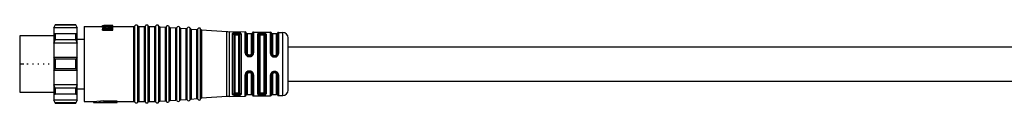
# Model space of a CAD drawing. Header units: millimetres. Extents: x -1015 to 3225, y 357 to 841.
# Tile 2 of 18: x -491 to -302, y 358 to 373. Entities that reach past the tile are written whole.
import ezdxf

# ---------------------------------------------------------------- set-up
doc = ezdxf.new("R2010")
doc.units = ezdxf.units.MM

# ---------------------------------------------------------------- blocks, each defined once
blk = doc.blocks.new('Drawing View4')
at = {"color": 7, "linetype": 'Continuous', "lineweight": 25}
for p, q in [((-44.5, 10.75), (-44.8, 10.25)), ((-44.8, 10.14), (-44.5, 10.69)), ((-44.8, 10.25), (-44.8, 10.14)), ((-40.3, 10.14), (-44.8, 10.14)), ((-44.8, 10.14), (-44.8, 9)), ((-40.6, 10.75), (-44.5, 10.75)), ((-44.5, 10.75), (-44.5, 10.69)), ((-40.6, 10.69), (-44.5, 10.69)), ((-40.3, 10.25), (-40.6, 10.75)), ((-40.6, 10.69), (-40.6, 10.75)), ((-40.6, 10.69), (-40.3, 10.14)), ((-40.3, 10.14), (-40.3, 10.25)), ((-40.3, 9), (-40.3, 10.14)), ((-39, 10.4), (-39, -3.9)), ((-39, 10.4), (-35.5, 10.4)), ((-35.5, 10.6), (-33.5, 10.6)), ((-35.5, 10.6), (-35.5, 10.58)), ((-35.5, 10.52), (-35.5, 10.58)), ((-35.5, 10.52), (-35.5, 10.45)), ((-35.5, 10.52), (-33.5, 10.52)), ((-35.5, 10.25), (-35.5, 10.45)), ((-35.5, 10.08), (-35.5, 9.91)), ((-33.5, 9.91), (-35.5, 9.91)), ((-35.5, 9.69), (-35.5, 9.91)), ((-35.5, 9.69), (-33.5, 9.69)), ((-35.2, 10.6), (-35.2, 10.6)), ((-35.2, 10.52), (-35.2, 10.56)), ((-34.86, 10.56), (-35.2, 10.56)), ((-33.5, 10.58), (-35.16, 10.58)), ((-33.5, 10.47), (-35.07, 10.47)), ((-35.07, 10.02), (-33.5, 10.02)), ((-35.03, 10.6), (-35.03, 10.6)), ((-34.86, 10.52), (-34.86, 10.56)), ((-33.71, 10.6), (-33.76, 10.6)), ((-33.71, 10.6), (-33.71, 10.6)), ((-33.5, 10.6), (-33.71, 10.6)), ((-33.55, 10.02), (-33.5, 10.03)), ((-33.5, 10.58), (-33.5, 10.6)), ((-33.5, 10.6), (-33.5, 10.6)), ((-33.5, 10.52), (-33.5, 10.58)), ((-33.5, 10.47), (-33.5, 10.52)), ((-33.5, 10.34), (-33.5, 10.47)), ((-33.5, 10.4), (-29.46, 10.4)), ((-33.5, 10.24), (-33.5, 10.34)), ((-33.5, 10.03), (-33.5, 10.24)), ((-33.5, 9.91), (-33.5, 10.02)), ((-33.5, 9.69), (-33.5, 9.91)), ((-29.46, -3.9), (-29.46, 10.4)), ((-29.27, -4.02), (-29.27, 10.52)), ((-28.73, -4.02), (-28.73, 10.52)), ((-28.54, 10.4), (-28.54, -3.9)), ((-28.54, 10.4), (-27.46, 10.4)), ((-27.46, -3.9), (-27.46, 10.4)), ((-27.27, -4.02), (-27.27, 10.52)), ((-26.73, -4.02), (-26.73, 10.52)), ((-26.54, 10.4), (-26.54, -3.9)), ((-26.54, 10.4), (-25.46, 10.4)), ((-25.46, -3.9), (-25.46, 10.4)), ((-25.27, -4.02), (-25.27, 10.52)), ((-24.72, -4), (-24.72, 10.5)), ((-24.54, 10.37), (-24.54, -3.87)), ((-24.54, 10.37), (-23.46, 10.29)), ((-23.46, -3.79), (-23.46, 10.29)), ((-23.27, -3.9), (-23.27, 10.4)), ((-22.72, -3.86), (-22.72, 10.36)), ((-22.54, 10.23), (-22.54, -3.72)), ((-22.54, 10.23), (-21.46, 10.15)), ((-21.46, -3.65), (-21.46, 10.15)), ((-21.27, -3.75), (-21.27, 10.25)), ((-20.72, -3.71), (-20.72, 10.22)), ((-20.54, 10.08), (-20.54, -3.58)), ((-20.54, 10.08), (-19.46, 10.01)), ((-19.46, -3.5), (-19.46, 10.01)), ((-19.27, -3.61), (-19.27, 10.11)), ((-18.72, -3.57), (-18.72, 10.07)), ((-18.54, 9.94), (-18.54, -3.44)), ((-18.54, 9.94), (-17.46, 9.86)), ((-17.46, -3.36), (-17.46, 9.86)), ((-17.27, -3.47), (-17.27, 9.97)), ((-16.72, -3.43), (-16.72, 9.93)), ((-16.54, 9.8), (-16.54, -3.3)), ((-16.54, 9.8), (-11.72, 9.45)), ((-11.72, -2.95), (-11.72, 9.45)), ((-11.28, 9.44), (-11.28, -2.93)), ((-11.28, 9.44), (-8.19, 9.38)), ((-44.8, 8.65), (-51.3, 8.65)), ((-51.3, 8.65), (-51.3, 3.25)), ((-44.5, 8.99), (-44.8, 9)), ((-44.8, 9), (-44.8, 7.24)), ((-40.3, 9), (-44.8, 9)), ((-44.8, 7.24), (-44.5, 7.86)), ((-44.5, 8.99), (-44.5, 8.55)), ((-40.6, 8.99), (-44.5, 8.99)), ((-44.5, 8.55), (-44.5, 7.86)), ((-40.6, 7.86), (-44.5, 7.86)), ((-40.3, 9), (-40.6, 8.99)), ((-40.6, 8.55), (-40.6, 8.99)), ((-40.6, 7.86), (-40.6, 8.55)), ((-40.6, 7.86), (-40.3, 7.24)), ((-40.3, 7.24), (-40.3, 9)), ((-40.3, 7.98), (-39, 7.98)), ((-10.58, 9.12), (-10.6, 9.07)), ((-10.6, -2.57), (-10.6, 9.07)), ((-10.4, 8.89), (-10.39, 8.93)), ((-10.4, 8.89), (-10.4, -2.39)), ((-10.2, 8.72), (-10.2, -2.22)), ((-9.9, 9), (-9.9, 9.07)), ((-9.7, 9.07), (-9.9, 9.07)), ((-9.9, 9), (-9.7, 9)), ((-9.9, 8.81), (-9.7, 8.81)), ((-9.7, 9.07), (-9.7, 9)), ((-9.4, -2.22), (-9.4, 8.72)), ((-9.2, -2.38), (-9.2, 8.88)), ((-9, 9.05), (-9, -2.55)), ((-8.19, 5.37), (-8.19, 9.38)), ((-8, 5.31), (-8, 9.22)), ((-7, 9.05), (-7.8, 9.05)), ((-7.8, 9.05), (-7.8, 5.25)), ((-7, 5.25), (-7, 9.05)), ((-6.81, 9.2), (-6.81, 5.31)), ((-6.61, 9.36), (-6.61, 5.36)), ((-6.61, 9.36), (-3.37, 9.31)), ((-5.78, -2.5), (-5.78, 9)), ((-5.59, 8.86), (-5.59, -2.36)), ((-5.4, 8.72), (-5.4, -2.22)), ((-4.9, 9.18), (-5.1, 9.18)), ((-4.9, 8.99), (-5.1, 9)), ((-5.1, 8.81), (-4.9, 8.81)), ((-4.6, -2.22), (-4.6, 8.72)), ((-4.41, -2.35), (-4.41, 8.85)), ((-4.22, 8.97), (-4.22, -2.47)), ((-3.37, 5.27), (-3.37, 9.31)), ((-3.19, 5.23), (-3.19, 9.18)), ((-2.2, 9.05), (-3, 9.05)), ((-3, 9.05), (-3, 5.18)), ((-2.2, 5.18), (-2.2, 9.05)), ((-2.02, 9.17), (-2.02, 5.22)), ((-1.83, 9.28), (-1.83, 5.26)), ((-1.83, 9.28), (-0.98, 9.27)), ((-0.98, 9.26), (-0.98, 9.27)), ((-0.98, -2.77), (-0.98, 9.26)), ((0, -1.77), (0, 8.27)), ((-40.3, 7.24), (-44.8, 7.24)), ((-44.8, 7.24), (-44.8, 4.5)), ((-40.3, 4.5), (-40.3, 7.24)), ((-44.8, 4.5), (-44.8, 3.25)), ((-44.5, 4.18), (-44.8, 4.5)), ((-40.3, 4.5), (-44.8, 4.5)), ((-44.5, 4.18), (-44.5, 3.25)), ((-40.6, 4.18), (-44.5, 4.18)), ((-40.3, 4.5), (-40.6, 4.18)), ((-40.6, 3.25), (-40.6, 4.18)), ((-40.3, 3.25), (-40.3, 4.5)), ((-7.93, 5.05), (-7.95, 5.11)), ((-7.95, 5.11), (-7.91, 5.04)), ((-7.91, 5.04), (-7.93, 5.05)), ((-7.91, 5.04), (-7.93, 5.05)), ((-7.3, 4.96), (-7.5, 4.96)), ((-7.5, 4.82), (-7.3, 4.82)), ((-6.99, 4.93), (-6.96, 4.95)), ((-6.98, 4.94), (-6.96, 4.95)), ((-6.97, 4.94), (-6.98, 4.94)), ((-6.98, 4.94), (-6.97, 4.94)), ((-6.9, 5.02), (-6.97, 4.93)), ((-2.7, 4.75), (-2.7, 4.89)), ((-2.7, 4.89), (-2.5, 4.89)), ((-2.7, 4.75), (-2.5, 4.75)), ((-2.7, 4.6), (-2.5, 4.6)), ((-2.5, 4.75), (-2.5, 4.89)), ((-51.3, 3.25), (-51.3, -2.15)), ((-50.54, 3.25), (-51.3, 3.25)), ((-49.65, 3.25), (-49.95, 3.25)), ((-48.65, 3.25), (-48.84, 3.25)), ((-47.65, 3.25), (-47.84, 3.25)), ((-46.65, 3.25), (-46.84, 3.25)), ((-45.65, 3.25), (-45.84, 3.25)), ((-44.8, 3.25), (-44.8, 2)), ((-44.8, 2), (-44.5, 2.32)), ((-40.3, 2), (-44.8, 2)), ((-44.8, 2), (-44.8, -0.74)), ((-44.5, 3.25), (-44.5, 2.32)), ((-40.6, 2.32), (-44.5, 2.32)), ((-40.6, 2.32), (-40.6, 3.25)), ((-40.6, 2.32), (-40.3, 2)), ((-40.3, 2), (-40.3, 3.25)), ((-40.3, -0.74), (-40.3, 2)), ((-8.19, -2.88), (-8.19, 1.21)), ((-8, -2.72), (-8, 1.26)), ((-7.95, 1.47), (-7.92, 1.54)), ((-7.9, 1.55), (-7.92, 1.54)), ((-7.82, 1.63), (-7.86, 1.6)), ((-7.8, 1.32), (-7.8, -2.55)), ((-7.3, 1.75), (-7.5, 1.75)), ((-7.5, 1.61), (-7.3, 1.61)), ((-7.01, 1.66), (-6.99, 1.66)), ((-7.01, 1.66), (-6.98, 1.63)), ((-7.01, 1.66), (-6.99, 1.66)), ((-7, -2.55), (-7, 1.32)), ((-6.99, 1.66), (-6.91, 1.57)), ((-6.81, 1.27), (-6.81, -2.7)), ((-6.61, 1.21), (-6.61, -2.86)), ((-3.37, -2.81), (-3.37, 1.16)), ((-3.19, -2.68), (-3.19, 1.2)), ((-3, 1.25), (-3, -2.55)), ((-2.5, 1.83), (-2.7, 1.83)), ((-2.5, 1.68), (-2.7, 1.68)), ((-2.7, 1.68), (-2.7, 1.54)), ((-2.5, 1.54), (-2.7, 1.54)), ((-2.5, 1.68), (-2.5, 1.54)), ((-2.2, -2.55), (-2.2, 1.25)), ((-2.02, 1.21), (-2.02, -2.66)), ((-1.83, 1.17), (-1.83, -2.78)), ((-40.3, -0.74), (-44.8, -0.74)), ((-44.5, -1.36), (-44.8, -0.74)), ((-44.8, -0.74), (-44.8, -2.5)), ((-40.6, -1.36), (-44.5, -1.36)), ((-44.5, -1.36), (-44.5, -2.05)), ((-40.3, -0.74), (-40.6, -1.36)), ((-40.6, -2.05), (-40.6, -1.36)), ((-40.3, -2.5), (-40.3, -0.74)), ((-40.3, -1.47), (-39, -1.47)), ((-51.3, -2.15), (-44.8, -2.15)), ((-44.8, -2.5), (-44.5, -2.49)), ((-40.3, -2.5), (-44.8, -2.5)), ((-44.8, -2.5), (-44.8, -3.64)), ((-40.3, -3.64), (-44.8, -3.64)), ((-44.5, -4.19), (-44.8, -3.64)), ((-44.8, -3.64), (-44.8, -3.75)), ((-44.8, -3.75), (-44.5, -4.25)), ((-44.5, -2.05), (-44.5, -2.49)), ((-40.6, -2.49), (-44.5, -2.49)), ((-40.6, -2.49), (-40.6, -2.05)), ((-40.6, -2.49), (-40.3, -2.5)), ((-40.3, -3.64), (-40.6, -4.19)), ((-40.6, -4.25), (-40.3, -3.75)), ((-40.3, -3.64), (-40.3, -2.5)), ((-40.3, -3.75), (-40.3, -3.64)), ((-37.2, -3.9), (-35.2, -3.74)), ((-35.2, -3.74), (-35.2, -3.95)), ((-22.54, -3.73), (-21.46, -3.65)), ((-22.54, -3.72), (-22.54, -3.73)), ((-21.46, -3.65), (-21.46, -3.65)), ((-20.72, -3.72), (-20.72, -3.71)), ((-20.54, -3.58), (-19.46, -3.51)), ((-20.54, -3.58), (-20.54, -3.58)), ((-19.46, -3.51), (-19.46, -3.5)), ((-18.72, -3.57), (-18.72, -3.57)), ((-18.54, -3.44), (-17.46, -3.36)), ((-18.54, -3.44), (-18.54, -3.44)), ((-17.46, -3.36), (-17.46, -3.36)), ((-16.72, -3.43), (-16.72, -3.43)), ((-11.72, -2.95), (-16.54, -3.3)), ((-16.54, -3.3), (-16.54, -3.3)), ((-11.72, -2.95), (-11.72, -2.95)), ((-11.28, -2.94), (-8.19, -2.88)), ((-11.28, -2.93), (-11.28, -2.94)), ((-10.6, -2.57), (-10.58, -2.62)), ((-10.39, -2.43), (-10.4, -2.39)), ((-9.7, -2.31), (-9.9, -2.31)), ((-9.9, -2.57), (-9.9, -2.5)), ((-9.7, -2.5), (-9.9, -2.5)), ((-9.9, -2.57), (-9.7, -2.57)), ((-9.7, -2.5), (-9.7, -2.57)), ((-7.8, -2.55), (-7, -2.55)), ((-6.61, -2.86), (-3.37, -2.81)), ((-6.61, -2.86), (-6.61, -2.86)), ((-4.9, -2.31), (-5.1, -2.31)), ((-5.1, -2.5), (-4.9, -2.49)), ((-5.1, -2.68), (-4.9, -2.68)), ((-3, -2.55), (-2.2, -2.55)), ((-2.02, -2.66), (-2.02, -2.67)), ((-1.83, -2.78), (-0.98, -2.77)), ((-1.83, -2.78), (-1.83, -2.78)), ((-40.6, -4.19), (-44.5, -4.19)), ((-44.5, -4.19), (-44.5, -4.25)), ((-44.5, -4.25), (-40.6, -4.25)), ((-40.6, -4.25), (-40.6, -4.19)), ((-39, -3.9), (-37.2, -3.9)), ((-37.2, -3.9), (-37.2, -4.1)), ((-37.2, -4.1), (-35.2, -3.95)), ((-37.2, -4.1), (-32.7, -4.1)), ((-32.7, -3.84), (-35.2, -3.84)), ((-35.2, -4.04), (-35.2, -3.95)), ((-35.2, -4.04), (-32.7, -4.04)), ((-32.7, -3.84), (-32.7, -4.04)), ((-32.7, -3.9), (-31.07, -3.9)), ((-32.7, -4.1), (-32.7, -4.04)), ((-31.07, -3.9), (-30.84, -3.9)), ((-30.84, -3.9), (-29.46, -3.9)), ((-29.46, -3.9), (-29.46, -3.9)), ((-28.73, -4.02), (-28.73, -4.02)), ((-28.54, -3.9), (-28.54, -3.9)), ((-28.54, -3.9), (-27.46, -3.9)), ((-27.46, -3.9), (-27.46, -3.9)), ((-26.73, -4.02), (-26.73, -4.02)), ((-26.54, -3.9), (-26.54, -3.9)), ((-26.54, -3.9), (-25.46, -3.9)), ((-25.46, -3.9), (-25.46, -3.9)), ((-24.72, -4), (-24.72, -4)), ((-24.54, -3.87), (-23.46, -3.79)), ((-24.54, -3.87), (-24.54, -3.87)), ((-23.46, -3.79), (-23.46, -3.79)), ((-22.72, -3.86), (-22.72, -3.86))]:
    blk.add_line(p, q, dxfattribs=at)
at = {"color": 7, "linetype": 'Continuous', "lineweight": 25, "flags": 128}
for points in [[(-9.7, 9.26), (-9.81, 9.26), (-9.9, 9.26)], [(-7.5, 4.67), (-7.38, 4.67), (-7.3, 4.67)], [(-7.3, 1.91), (-7.41, 1.91), (-7.5, 1.91)], [(-9.9, -2.76), (-9.78, -2.76), (-9.7, -2.76)]]:
    blk.add_lwpolyline(points, dxfattribs=at)
at = {"color": 7, "linetype": 'Continuous', "lineweight": 25}
for centre, radius, start, end in [((-29.46, 10.6), 0.2, 270, 336.4218), ((-29, 10.4), 0.3, 90, 156.4218), ((-29, 10.4), 0.3, 23.5782, 90), ((-28.54, 10.6), 0.2, 203.5782, 270), ((-27.46, 10.6), 0.2, 270, 336.4218), ((-27, 10.4), 0.3, 90, 156.4218), ((-27, 10.4), 0.3, 23.5782, 90), ((-26.54, 10.6), 0.2, 203.5782, 270), ((-25.46, 10.6), 0.2, 270, 336.4218), ((-25, 10.4), 0.3, 90, 156.4218), ((-25, 10.4), 0.3, 19.5063, 90), ((-24.53, 10.57), 0.2, 199.5063, 265.9282), ((-23.44, 10.49), 0.2, 265.9282, 270), ((-23.44, 10.49), 0.2, 270, 332.35), ((-23, 10.26), 0.3, 90, 152.35), ((-23, 10.26), 0.3, 19.5063, 90), ((-22.53, 10.42), 0.2, 199.5063, 265.9282), ((-21.44, 10.35), 0.2, 265.9282, 270), ((-21.44, 10.35), 0.2, 270, 332.35), ((-21, 10.12), 0.3, 90, 152.35), ((-21, 10.12), 0.3, 19.5063, 90), ((-20.53, 10.28), 0.2, 199.5063, 265.9282), ((-19.44, 10.2), 0.2, 265.9282, 270), ((-19.44, 10.2), 0.2, 270, 332.35), ((-19, 9.97), 0.3, 90, 152.35), ((-19, 9.97), 0.3, 19.5063, 90), ((-18.53, 10.14), 0.2, 199.5063, 265.9282), ((-17.44, 10.06), 0.2, 265.9282, 270), ((-17.44, 10.06), 0.2, 270, 332.35), ((-17, 9.83), 0.3, 90, 152.35), ((-17, 9.83), 0.3, 19.5063, 90), ((-16.53, 10), 0.2, 199.5063, 265.9282), ((-11.15, 17.43), 8, 265.9282, 269.0586), ((-8.19, 9.18), 0.2, 9.4055, 89.0586), ((-7.8, 9.25), 0.2, 189.4055, 270), ((-7, 9.25), 0.2, 270, 346.7915), ((-6.61, 9.16), 0.2, 89.0586, 166.7915), ((-3.37, 9.11), 0.2, 21.1924, 89.0586), ((-3, 9.25), 0.2, 201.1924, 270), ((-2.2, 9.25), 0.2, 270, 334.8768), ((-1.84, 9.08), 0.2, 89.0586, 154.8768), ((-1, 8.27), 1, 0, 89.0586), ((-1, -1.77), 1, 270.9414, 0), ((-22.53, -3.92), 0.2, 94.0718, 160.4937), ((-21.44, -3.85), 0.2, 90, 94.0718), ((-21.44, -3.85), 0.2, 27.65, 90), ((-21, -3.62), 0.3, 207.65, 270), ((-21, -3.62), 0.3, 270, 340.4937), ((-20.53, -3.78), 0.2, 94.0718, 160.4937), ((-19.44, -3.7), 0.2, 90, 94.0718), ((-19.44, -3.7), 0.2, 27.65, 90), ((-19, -3.47), 0.3, 207.65, 270), ((-19, -3.47), 0.3, 270, 340.4937), ((-18.53, -3.64), 0.2, 94.0718, 160.4937), ((-17.44, -3.56), 0.2, 90, 94.0718), ((-17.44, -3.56), 0.2, 27.65, 90), ((-17, -3.33), 0.3, 207.65, 270), ((-17, -3.33), 0.3, 270, 340.4937), ((-16.53, -3.5), 0.2, 94.0718, 160.4937), ((-11.15, -10.93), 8, 90.9414, 94.0718), ((-8.19, -2.68), 0.2, 270.9414, 350.5945), ((-7.8, -2.75), 0.2, 90, 170.5945), ((-7, -2.75), 0.2, 13.2085, 90), ((-6.61, -2.66), 0.2, 193.2085, 270.9414), ((-3.37, -2.61), 0.2, 270.9414, 338.8076), ((-3, -2.75), 0.2, 90, 158.8076), ((-2.2, -2.75), 0.2, 25.1232, 90), ((-1.84, -2.58), 0.2, 205.1232, 270.9414), ((-29.46, -4.1), 0.2, 23.5782, 90), ((-29, -3.9), 0.3, 203.5782, 270), ((-29, -3.9), 0.3, 270, 336.4218), ((-28.54, -4.1), 0.2, 90, 156.4218), ((-27.46, -4.1), 0.2, 23.5782, 90), ((-27, -3.9), 0.3, 203.5782, 270), ((-27, -3.9), 0.3, 270, 336.4218), ((-26.54, -4.1), 0.2, 90, 156.4218), ((-25.46, -4.1), 0.2, 23.5782, 90), ((-25, -3.9), 0.3, 203.5782, 270), ((-25, -3.9), 0.3, 270, 340.4937), ((-24.53, -4.07), 0.2, 94.0718, 160.4937), ((-23.44, -3.99), 0.2, 90, 94.0718), ((-23.44, -3.99), 0.2, 27.65, 90), ((-23, -3.76), 0.3, 207.65, 270), ((-23, -3.76), 0.3, 270, 340.4937)]:
    blk.add_arc(centre, radius, start, end, dxfattribs=at)
for points, knots in [([(-35.2, 10.56), (-35.26, 10.56), (-35.36, 10.57), (-35.46, 10.58), (-35.5, 10.58)], [0, 0, 0, 0, 0.559998, 1, 1, 1, 1]), ([(-33.71, 10.29), (-34.05, 10.33), (-34.64, 10.39), (-35.24, 10.43), (-35.5, 10.45)], [0, 0, 0, 0, 0.559996, 1, 1, 1, 1]), ([(-35.5, 10.08), (-35.17, 10.12), (-34.57, 10.2), (-33.98, 10.27), (-33.71, 10.29)], [0, 0, 0, 0, 0.559995, 1, 1, 1, 1]), ([(-34.69, 10.18), (-34.7, 10.18), (-34.97, 10.21), (-35.24, 10.23), (-35.5, 10.25)], [0, 0, 0, 0, 0.02427, 1, 1, 1, 1]), ([(-35.03, 10.6), (-35.06, 10.6), (-35.12, 10.6), (-35.18, 10.6), (-35.2, 10.6)], [0, 0, 0, 0, 0.56, 1, 1, 1, 1]), ([(-34.86, 10.56), (-34.92, 10.56), (-35.02, 10.57), (-35.12, 10.58), (-35.16, 10.58)], [0, 0, 0, 0, 0.559998, 1, 1, 1, 1]), ([(-33.5, 10.34), (-33.79, 10.37), (-34.32, 10.42), (-34.84, 10.46), (-35.07, 10.47)], [0, 0, 0, 0, 0.559996, 1, 1, 1, 1]), ([(-35.07, 10.02), (-34.78, 10.07), (-34.26, 10.15), (-33.73, 10.21), (-33.5, 10.24)], [0, 0, 0, 0, 0.5599951, 1, 1, 1, 1]), ([(-9.9, 9.26), (-9.98, 9.26), (-10.13, 9.26), (-10.34, 9.24), (-10.51, 9.19), (-10.56, 9.14), (-10.58, 9.12)], [0, 0, 0, 0, 0.241569, 0.481567, 0.731543, 1, 1, 1, 1]), ([(-10.39, 8.93), (-10.39, 8.95), (-10.4, 9), (-10.45, 9.06), (-10.51, 9.11), (-10.56, 9.11), (-10.58, 9.12)], [0, 0, 0, 0, 0.241112, 0.499995, 0.758881, 1, 1, 1, 1]), ([(-10.39, 8.93), (-10.37, 8.95), (-10.34, 9), (-10.23, 9.04), (-10.08, 9.07), (-9.96, 9.07), (-9.9, 9.07)], [0, 0, 0, 0, 0.2590408, 0.5026657, 0.7495689, 1, 1, 1, 1]), ([(-10.39, 8.93), (-10.37, 8.94), (-10.34, 8.96), (-10.22, 8.99), (-10.07, 9), (-9.96, 9), (-9.9, 9)], [0, 0, 0, 0, 0.264662, 0.51369, 0.753717, 1, 1, 1, 1]), ([(-10.2, 8.72), (-10.19, 8.73), (-10.18, 8.76), (-10.1, 8.79), (-10, 8.81), (-9.93, 8.81), (-9.9, 8.81)], [0, 0, 0, 0, 0.285261, 0.56524, 0.782325, 1, 1, 1, 1]), ([(-9.06, 9.14), (-9.1, 9.16), (-9.16, 9.2), (-9.32, 9.23), (-9.5, 9.25), (-9.63, 9.26), (-9.7, 9.26)], [0, 0, 0, 0, 0.2647918, 0.5171041, 0.7605157, 1, 1, 1, 1]), ([(-9.7, 9.07), (-9.65, 9.06), (-9.56, 9.06), (-9.43, 9.04), (-9.32, 9), (-9.27, 8.97), (-9.25, 8.95)], [0, 0, 0, 0, 0.245905, 0.493255, 0.743998, 1, 1, 1, 1]), ([(-9.7, 9), (-9.65, 9), (-9.56, 9), (-9.43, 8.99), (-9.32, 8.97), (-9.27, 8.96), (-9.25, 8.95)], [0, 0, 0, 0, 0.242551, 0.489727, 0.742047, 1, 1, 1, 1]), ([(-9.7, 8.81), (-9.66, 8.81), (-9.57, 8.81), (-9.47, 8.78), (-9.41, 8.75), (-9.4, 8.73), (-9.4, 8.72)], [0, 0, 0, 0, 0.276915, 0.553061, 0.773142, 1, 1, 1, 1]), ([(-9.25, 8.95), (-9.24, 8.97), (-9.23, 9.02), (-9.19, 9.08), (-9.13, 9.13), (-9.09, 9.14), (-9.06, 9.14)], [0, 0, 0, 0, 0.241446, 0.500003, 0.758559, 1, 1, 1, 1]), ([(-9.25, 8.95), (-9.23, 8.94), (-9.21, 8.92), (-9.2, 8.89), (-9.2, 8.88)], [0, 0, 0, 0, 0.499485, 1, 1, 1, 1]), ([(-9, 9.05), (-9, 9.07), (-9.01, 9.1), (-9.05, 9.13), (-9.06, 9.14)], [0, 0, 0, 0, 0.552005, 1, 1, 1, 1]), ([(-5.1, 9.18), (-5.2, 9.18), (-5.4, 9.18), (-5.62, 9.14), (-5.76, 9.08), (-5.77, 9.02), (-5.78, 9)], [0, 0, 0, 0, 0.267548, 0.5453, 0.771617, 1, 1, 1, 1]), ([(-5.59, 8.86), (-5.59, 8.88), (-5.57, 8.92), (-5.46, 8.97), (-5.32, 8.99), (-5.2, 9), (-5.13, 9), (-5.1, 9)], [0, 0, 0, 0, 0.251131, 0.500892, 0.749986, 0.87511, 1, 1, 1, 1]), ([(-5.4, 8.72), (-5.39, 8.73), (-5.38, 8.76), (-5.3, 8.79), (-5.2, 8.81), (-5.13, 8.81), (-5.1, 8.81)], [0, 0, 0, 0, 0.285261, 0.56524, 0.782325, 1, 1, 1, 1]), ([(-5.1, 9.18), (-5.1, 9.18), (-5.1, 9.16), (-5.1, 9.12), (-5.1, 9.06), (-5.1, 9.02), (-5.1, 9)], [0, 0, 0, 0, 0.251426, 0.499997, 0.748572, 1, 1, 1, 1]), ([(-4.22, 8.97), (-4.23, 9), (-4.25, 9.06), (-4.41, 9.13), (-4.63, 9.17), (-4.81, 9.18), (-4.9, 9.18)], [0, 0, 0, 0, 0.254619, 0.514225, 0.762311, 1, 1, 1, 1]), ([(-4.9, 9.18), (-4.9, 9.17), (-4.9, 9.16), (-4.9, 9.12), (-4.9, 9.06), (-4.9, 9.02), (-4.9, 8.99)], [0, 0, 0, 0, 0.243205, 0.499868, 0.756602, 1, 1, 1, 1]), ([(-4.9, 8.99), (-4.87, 8.99), (-4.8, 8.99), (-4.68, 8.98), (-4.54, 8.96), (-4.43, 8.91), (-4.42, 8.87), (-4.41, 8.85)], [0, 0, 0, 0, 0.124787, 0.249886, 0.499149, 0.749117, 1, 1, 1, 1]), ([(-4.9, 8.81), (-4.86, 8.81), (-4.77, 8.81), (-4.67, 8.78), (-4.61, 8.75), (-4.6, 8.73), (-4.6, 8.72)], [0, 0, 0, 0, 0.276915, 0.553061, 0.773141, 1, 1, 1, 1]), ([(165.2, 6.5), (165.17, 6.5), (165.13, 6.5), (164.62, 6.5), (163.53, 6.5), (161.89, 6.5), (159.84, 6.5), (157.72, 6.5), (155.63, 6.5), (153.86, 6.5), (152.1, 6.5), (150.27, 6.5), (148.39, 6.5), (144.14, 6.5), (137.51, 6.5), (128.63, 6.5), (119.99, 6.5), (111.65, 6.5), (103.29, 6.5), (95.69, 6.5), (88.7, 6.5), (82.56, 6.5), (76.46, 6.5), (70.58, 6.5), (64.97, 6.5), (59.54, 6.5), (54.21, 6.5), (48.55, 6.5), (42.27, 6.5), (35.07, 6.5), (27.06, 6.5), (18.39, 6.5), (9.3, 6.5), (3.12, 6.5), (0, 6.5)], [0, 0, 0, 0, 0.006663, 0.012838, 0.024755, 0.036695, 0.048283, 0.065251, 0.076513, 0.086766, 0.097424, 0.108437, 0.119728, 0.131143, 0.184432, 0.237654, 0.288979, 0.338019, 0.386039, 0.437646, 0.473192, 0.510411, 0.54689, 0.581852, 0.615163, 0.646723, 0.678674, 0.710104, 0.747492, 0.790429, 0.838281, 0.890113, 0.944613, 1, 1, 1, 1]), ([(-8.19, 5.37), (-8.19, 5.3), (-8.18, 5.17), (-8.11, 5.05), (-8.08, 4.99)], [0, 0, 0, 0, 0.497389, 1, 1, 1, 1]), ([(-7.93, 5.05), (-7.94, 5.05), (-7.97, 5.04), (-8.02, 5.02), (-8.06, 5), (-8.08, 4.99)], [0, 0, 0, 0, 0.340185, 0.680373, 1, 1, 1, 1]), ([(-8.08, 4.99), (-8.04, 4.94), (-7.97, 4.85), (-7.83, 4.75), (-7.67, 4.68), (-7.55, 4.67), (-7.5, 4.67)], [0, 0, 0, 0, 0.257138, 0.51101, 0.755862, 1, 1, 1, 1]), ([(-7.91, 5.04), (-7.94, 5.08), (-7.99, 5.17), (-7.99, 5.26), (-8, 5.31)], [0, 0, 0, 0, 0.499299, 1, 1, 1, 1]), ([(-7.5, 4.82), (-7.54, 4.82), (-7.62, 4.83), (-7.74, 4.88), (-7.84, 4.95), (-7.89, 5.01), (-7.91, 5.04)], [0, 0, 0, 0, 0.251138, 0.500284, 0.749288, 1, 1, 1, 1]), ([(-7.5, 4.96), (-7.54, 4.97), (-7.63, 4.98), (-7.73, 5.06), (-7.79, 5.15), (-7.8, 5.22), (-7.8, 5.25)], [0, 0, 0, 0, 0.275977, 0.551671, 0.772108, 1, 1, 1, 1]), ([(-7.7, 4.87), (-7.67, 4.86), (-7.6, 4.83), (-7.53, 4.83), (-7.5, 4.83)], [0, 0, 0, 0, 0.449854, 1, 1, 1, 1]), ([(-7, 5.25), (-7.01, 5.21), (-7.02, 5.13), (-7.1, 5.03), (-7.2, 4.97), (-7.27, 4.97), (-7.3, 4.96)], [0, 0, 0, 0, 0.286333, 0.566645, 0.783294, 1, 1, 1, 1]), ([(-6.98, 4.94), (-7.03, 4.9), (-7.12, 4.84), (-7.24, 4.83), (-7.3, 4.82)], [0, 0, 0, 0, 0.501701, 1, 1, 1, 1]), ([(-7.3, 4.83), (-7.27, 4.83), (-7.21, 4.83), (-7.11, 4.86), (-7.04, 4.89), (-7, 4.92), (-6.99, 4.93)], [0, 0, 0, 0, 0.287444, 0.579371, 0.874244, 1, 1, 1, 1]), ([(-7.3, 4.67), (-7.22, 4.68), (-7.05, 4.69), (-6.92, 4.79), (-6.85, 4.83)], [0, 0, 0, 0, 0.493234, 1, 1, 1, 1]), ([(-6.85, 4.83), (-6.87, 4.85), (-6.9, 4.88), (-6.94, 4.92), (-6.96, 4.93), (-6.97, 4.94)], [0, 0, 0, 0, 0.319975, 0.659989, 1, 1, 1, 1]), ([(-6.81, 5.31), (-6.81, 5.27), (-6.81, 5.2), (-6.85, 5.1), (-6.9, 5.02), (-6.94, 4.97), (-6.96, 4.96)], [0, 0, 0, 0, 0.2679152, 0.5348118, 0.800946, 1, 1, 1, 1]), ([(-6.85, 4.83), (-6.82, 4.87), (-6.75, 4.94), (-6.67, 5.06), (-6.62, 5.21), (-6.61, 5.31), (-6.61, 5.36)], [0, 0, 0, 0, 0.239755, 0.482391, 0.733795, 1, 1, 1, 1]), ([(-3.37, 5.27), (-3.36, 5.18), (-3.35, 5.05), (-3.26, 4.9), (-3.17, 4.79), (-3.06, 4.7), (-2.91, 4.62), (-2.78, 4.61), (-2.7, 4.6)], [0, 0, 0, 0, 0.249026, 0.378368, 0.510999, 0.642887, 0.770292, 1, 1, 1, 1]), ([(-2.7, 4.75), (-2.73, 4.75), (-2.8, 4.76), (-2.92, 4.8), (-3.05, 4.88), (-3.17, 5.04), (-3.18, 5.16), (-3.19, 5.23)], [0, 0, 0, 0, 0.125096, 0.250079, 0.499189, 0.749161, 1, 1, 1, 1]), ([(-3, 5.18), (-3, 5.15), (-2.99, 5.07), (-2.92, 4.97), (-2.82, 4.91), (-2.74, 4.9), (-2.7, 4.89)], [0, 0, 0, 0, 0.25191, 0.506201, 0.756885, 1, 1, 1, 1]), ([(-2.7, 4.75), (-2.7, 4.75), (-2.7, 4.74), (-2.7, 4.7), (-2.7, 4.66), (-2.7, 4.62), (-2.7, 4.6)], [0, 0, 0, 0, 0.251175, 0.5, 0.748825, 1, 1, 1, 1]), ([(-2.5, 4.6), (-2.41, 4.61), (-2.24, 4.63), (-2.02, 4.78), (-1.86, 5), (-1.84, 5.17), (-1.83, 5.26)], [0, 0, 0, 0, 0.239775, 0.487318, 0.742237, 1, 1, 1, 1]), ([(-2.02, 5.22), (-2.03, 5.16), (-2.04, 5.04), (-2.15, 4.88), (-2.31, 4.77), (-2.44, 4.76), (-2.5, 4.75)], [0, 0, 0, 0, 0.251722, 0.502052, 0.751355, 1, 1, 1, 1]), ([(-2.5, 4.89), (-2.46, 4.9), (-2.38, 4.91), (-2.28, 4.97), (-2.21, 5.07), (-2.2, 5.15), (-2.2, 5.18)], [0, 0, 0, 0, 0.244541, 0.494439, 0.747625, 1, 1, 1, 1]), ([(-2.5, 4.75), (-2.5, 4.75), (-2.5, 4.74), (-2.5, 4.7), (-2.5, 4.66), (-2.5, 4.62), (-2.5, 4.6)], [0, 0, 0, 0, 0.244354, 0.500002, 0.755648, 1, 1, 1, 1]), ([(-7.5, 1.91), (-7.55, 1.9), (-7.66, 1.89), (-7.82, 1.83), (-7.96, 1.74), (-8.03, 1.65), (-8.06, 1.61)], [0, 0, 0, 0, 0.24505, 0.490242, 0.743735, 1, 1, 1, 1]), ([(-6.89, 1.77), (-6.95, 1.81), (-7.07, 1.89), (-7.22, 1.9), (-7.3, 1.91)], [0, 0, 0, 0, 0.505591, 1, 1, 1, 1]), ([(-8.06, 1.61), (-8.1, 1.54), (-8.18, 1.41), (-8.19, 1.27), (-8.19, 1.21)], [0, 0, 0, 0, 0.543505, 1, 1, 1, 1]), ([(-7.92, 1.54), (-7.93, 1.54), (-7.95, 1.55), (-8.01, 1.57), (-8.04, 1.6), (-8.06, 1.61)], [0, 0, 0, 0, 0.340198, 0.680395, 1, 1, 1, 1]), ([(-8, 1.26), (-7.99, 1.31), (-7.98, 1.41), (-7.93, 1.5), (-7.9, 1.55)], [0, 0, 0, 0, 0.50105, 1, 1, 1, 1]), ([(-7.9, 1.55), (-7.88, 1.57), (-7.83, 1.63), (-7.73, 1.7), (-7.62, 1.74), (-7.54, 1.75), (-7.5, 1.75)], [0, 0, 0, 0, 0.248855, 0.497424, 0.747288, 1, 1, 1, 1]), ([(-7.8, 1.32), (-7.79, 1.36), (-7.78, 1.44), (-7.7, 1.54), (-7.6, 1.6), (-7.53, 1.6), (-7.5, 1.61)], [0, 0, 0, 0, 0.285261, 0.56524, 0.782325, 1, 1, 1, 1]), ([(-7.5, 1.74), (-7.53, 1.74), (-7.61, 1.74), (-7.68, 1.71), (-7.71, 1.7)], [0, 0, 0, 0, 0.5175422, 1, 1, 1, 1]), ([(-7.3, 1.75), (-7.25, 1.75), (-7.14, 1.74), (-7.05, 1.68), (-7.01, 1.66)], [0, 0, 0, 0, 0.499498, 1, 1, 1, 1]), ([(-7.01, 1.66), (-7.02, 1.66), (-7.05, 1.69), (-7.12, 1.72), (-7.21, 1.74), (-7.27, 1.74), (-7.3, 1.74)], [0, 0, 0, 0, 0.079641, 0.390088, 0.697367, 1, 1, 1, 1]), ([(-7.3, 1.61), (-7.26, 1.6), (-7.17, 1.59), (-7.07, 1.51), (-7.01, 1.42), (-7, 1.35), (-7, 1.32)], [0, 0, 0, 0, 0.276915, 0.553061, 0.773141, 1, 1, 1, 1]), ([(-6.99, 1.66), (-6.98, 1.66), (-6.97, 1.68), (-6.93, 1.72), (-6.9, 1.75), (-6.89, 1.77)], [0, 0, 0, 0, 0.34004, 0.68008, 1, 1, 1, 1]), ([(-6.98, 1.63), (-6.96, 1.61), (-6.91, 1.57), (-6.85, 1.48), (-6.81, 1.38), (-6.81, 1.3), (-6.81, 1.27)], [0, 0, 0, 0, 0.173731, 0.448577, 0.724035, 1, 1, 1, 1]), ([(-6.61, 1.21), (-6.61, 1.27), (-6.62, 1.37), (-6.68, 1.52), (-6.76, 1.66), (-6.85, 1.73), (-6.89, 1.77)], [0, 0, 0, 0, 0.245969, 0.503548, 0.759319, 1, 1, 1, 1]), ([(-2.7, 1.83), (-2.78, 1.82), (-2.91, 1.8), (-3.07, 1.72), (-3.21, 1.61), (-3.34, 1.42), (-3.36, 1.25), (-3.37, 1.16)], [0, 0, 0, 0, 0.238715, 0.362443, 0.48686, 0.741684, 1, 1, 1, 1]), ([(-3.19, 1.2), (-3.18, 1.26), (-3.17, 1.39), (-3.05, 1.54), (-2.92, 1.63), (-2.8, 1.67), (-2.73, 1.67), (-2.7, 1.68)], [0, 0, 0, 0, 0.251317, 0.501216, 0.750175, 0.875047, 1, 1, 1, 1]), ([(-2.7, 1.54), (-2.74, 1.53), (-2.82, 1.52), (-2.92, 1.46), (-2.99, 1.36), (-3, 1.28), (-3, 1.25)], [0, 0, 0, 0, 0.243752, 0.493162, 0.746575, 1, 1, 1, 1]), ([(-2.7, 1.68), (-2.7, 1.68), (-2.7, 1.69), (-2.7, 1.72), (-2.7, 1.77), (-2.7, 1.81), (-2.7, 1.83)], [0, 0, 0, 0, 0.244222, 0.499941, 0.755691, 1, 1, 1, 1]), ([(-1.83, 1.17), (-1.84, 1.25), (-1.86, 1.38), (-1.94, 1.53), (-2.03, 1.64), (-2.14, 1.72), (-2.29, 1.8), (-2.42, 1.82), (-2.5, 1.83)], [0, 0, 0, 0, 0.249647, 0.378944, 0.511627, 0.643499, 0.770892, 1, 1, 1, 1]), ([(-2.5, 1.68), (-2.5, 1.68), (-2.5, 1.69), (-2.5, 1.72), (-2.5, 1.77), (-2.5, 1.81), (-2.5, 1.83)], [0, 0, 0, 0, 0.251195, 0.500058, 0.748854, 1, 1, 1, 1]), ([(-2.5, 1.68), (-2.44, 1.67), (-2.31, 1.65), (-2.15, 1.54), (-2.04, 1.39), (-2.03, 1.27), (-2.02, 1.21)], [0, 0, 0, 0, 0.248517, 0.49779, 0.748323, 1, 1, 1, 1]), ([(-2.2, 1.25), (-2.2, 1.28), (-2.21, 1.36), (-2.28, 1.46), (-2.38, 1.52), (-2.46, 1.53), (-2.5, 1.54)], [0, 0, 0, 0, 0.2528102, 0.5075185, 0.7578875, 1, 1, 1, 1]), ([(0, 0), (2.15, 0), (6.2, 0), (11.83, 0), (16.52, 0), (20.41, 0), (23.84, 0), (27.18, 0), (35.71, 0), (46.87, 0), (60.65, 0), (71.82, 0), (82.27, 0), (91.99, 0), (101.25, 0), (111.04, 0), (121.39, 0), (131.79, 0), (139.4, 0), (144.38, 0), (147.24, 0), (150.59, 0), (154.29, 0), (158.03, 0), (160.99, 0), (163.01, 0), (164.19, 0), (165.04, 0), (165.15, 0), (165.2, 0)], [0, 0, 0, 0, 0.0382735, 0.0720109, 0.1000357, 0.1216564, 0.1411815, 0.1610037, 0.1810943, 0.293087, 0.359779, 0.4264806, 0.4919801, 0.5458713, 0.5994483, 0.6568458, 0.7200723, 0.7834329, 0.8416414, 0.8553744, 0.8722064, 0.8926222, 0.9153804, 0.938887, 0.9613015, 0.971608, 0.9812232, 0.9904272, 1, 1, 1, 1]), ([(-10.39, -2.43), (-10.39, -2.45), (-10.4, -2.5), (-10.45, -2.56), (-10.51, -2.61), (-10.56, -2.61), (-10.58, -2.62)], [0, 0, 0, 0, 0.2411165, 0.5000016, 0.758886, 1, 1, 1, 1]), ([(-9.9, -2.76), (-9.98, -2.76), (-10.14, -2.76), (-10.35, -2.74), (-10.51, -2.69), (-10.56, -2.64), (-10.58, -2.62)], [0, 0, 0, 0, 0.240225, 0.486463, 0.737181, 1, 1, 1, 1]), ([(-9.9, -2.5), (-9.96, -2.5), (-10.07, -2.5), (-10.22, -2.49), (-10.34, -2.46), (-10.37, -2.44), (-10.39, -2.43)], [0, 0, 0, 0, 0.246471, 0.495117, 0.74073, 1, 1, 1, 1]), ([(-9.9, -2.57), (-9.96, -2.57), (-10.08, -2.57), (-10.23, -2.54), (-10.34, -2.5), (-10.37, -2.45), (-10.39, -2.43)], [0, 0, 0, 0, 0.250451, 0.49733, 0.740991, 1, 1, 1, 1]), ([(-9.9, -2.31), (-9.94, -2.31), (-10.03, -2.31), (-10.13, -2.28), (-10.19, -2.25), (-10.2, -2.23), (-10.2, -2.22)], [0, 0, 0, 0, 0.2769154, 0.5530612, 0.7731415, 1, 1, 1, 1]), ([(-9.4, -2.22), (-9.41, -2.23), (-9.42, -2.26), (-9.5, -2.29), (-9.6, -2.31), (-9.67, -2.31), (-9.7, -2.31)], [0, 0, 0, 0, 0.285261, 0.56524, 0.782325, 1, 1, 1, 1]), ([(-9.25, -2.45), (-9.27, -2.46), (-9.32, -2.47), (-9.43, -2.49), (-9.56, -2.5), (-9.65, -2.5), (-9.7, -2.5)], [0, 0, 0, 0, 0.258152, 0.510537, 0.757645, 1, 1, 1, 1]), ([(-9.25, -2.45), (-9.27, -2.47), (-9.32, -2.5), (-9.43, -2.54), (-9.56, -2.56), (-9.65, -2.56), (-9.7, -2.57)], [0, 0, 0, 0, 0.256025, 0.506775, 0.754118, 1, 1, 1, 1]), ([(-9.7, -2.76), (-9.63, -2.76), (-9.5, -2.75), (-9.32, -2.73), (-9.16, -2.7), (-9.1, -2.66), (-9.06, -2.64)], [0, 0, 0, 0, 0.242002, 0.485528, 0.737293, 1, 1, 1, 1]), ([(-9.2, -2.38), (-9.2, -2.39), (-9.21, -2.42), (-9.23, -2.44), (-9.25, -2.45)], [0, 0, 0, 0, 0.500875, 1, 1, 1, 1]), ([(-9.25, -2.45), (-9.24, -2.47), (-9.23, -2.52), (-9.19, -2.58), (-9.13, -2.63), (-9.09, -2.64), (-9.06, -2.64)], [0, 0, 0, 0, 0.241446, 0.500004, 0.75856, 1, 1, 1, 1]), ([(-9.06, -2.64), (-9.05, -2.63), (-9.01, -2.6), (-9, -2.56), (-9, -2.55)], [0, 0, 0, 0, 0.498598, 1, 1, 1, 1]), ([(-5.78, -2.5), (-5.77, -2.53), (-5.75, -2.59), (-5.59, -2.65), (-5.4, -2.67), (-5.23, -2.68), (-5.14, -2.68), (-5.1, -2.68)], [0, 0, 0, 0, 0.252766, 0.513057, 0.759813, 0.879584, 1, 1, 1, 1]), ([(-5.1, -2.5), (-5.13, -2.5), (-5.2, -2.5), (-5.32, -2.49), (-5.46, -2.47), (-5.57, -2.42), (-5.59, -2.38), (-5.59, -2.36)], [0, 0, 0, 0, 0.12497, 0.250195, 0.499389, 0.749273, 1, 1, 1, 1]), ([(-5.1, -2.31), (-5.14, -2.31), (-5.23, -2.31), (-5.33, -2.28), (-5.39, -2.25), (-5.4, -2.23), (-5.4, -2.22)], [0, 0, 0, 0, 0.276915, 0.553061, 0.773141, 1, 1, 1, 1]), ([(-5.1, -2.68), (-5.1, -2.68), (-5.1, -2.66), (-5.1, -2.62), (-5.1, -2.56), (-5.1, -2.52), (-5.1, -2.5)], [0, 0, 0, 0, 0.243241, 0.500063, 0.756851, 1, 1, 1, 1]), ([(-4.6, -2.22), (-4.61, -2.23), (-4.62, -2.26), (-4.7, -2.29), (-4.8, -2.31), (-4.87, -2.31), (-4.9, -2.31)], [0, 0, 0, 0, 0.2852611, 0.56524, 0.7823246, 1, 1, 1, 1]), ([(-4.41, -2.35), (-4.42, -2.37), (-4.43, -2.41), (-4.54, -2.46), (-4.68, -2.48), (-4.8, -2.49), (-4.87, -2.49), (-4.9, -2.49)], [0, 0, 0, 0, 0.251388, 0.501452, 0.750357, 0.875313, 1, 1, 1, 1]), ([(-4.9, -2.68), (-4.81, -2.68), (-4.68, -2.67), (-4.52, -2.65), (-4.39, -2.62), (-4.25, -2.56), (-4.23, -2.5), (-4.22, -2.47)], [0, 0, 0, 0, 0.241139, 0.362915, 0.491028, 0.735251, 1, 1, 1, 1]), ([(-4.9, -2.68), (-4.9, -2.67), (-4.9, -2.66), (-4.9, -2.62), (-4.9, -2.56), (-4.9, -2.52), (-4.9, -2.49)], [0, 0, 0, 0, 0.251401, 0.499942, 0.748554, 1, 1, 1, 1])]:
    blk.add_open_spline(points, degree=3, knots=knots, dxfattribs=at)
for points in [[(-10.4, 8.89), (-10.4, 8.92), (-10.41, 8.96), (-10.46, 9.02), (-10.52, 9.06), (-10.57, 9.07), (-10.6, 9.07)], [(-10.2, 8.72), (-10.23, 8.72), (-10.28, 8.73), (-10.34, 8.77), (-10.39, 8.82), (-10.4, 8.87), (-10.4, 8.89)], [(-9.9, 9.07), (-9.9, 9.09), (-9.9, 9.14), (-9.9, 9.2), (-9.9, 9.24), (-9.9, 9.26), (-9.9, 9.26)], [(-9.9, 8.81), (-9.9, 8.82), (-9.9, 8.84), (-9.9, 8.88), (-9.9, 8.94), (-9.9, 8.98), (-9.9, 9)], [(-9.7, 9.07), (-9.7, 9.09), (-9.7, 9.13), (-9.7, 9.19), (-9.7, 9.24), (-9.7, 9.25), (-9.7, 9.26)], [(-9.7, 8.81), (-9.7, 8.82), (-9.7, 8.84), (-9.7, 8.88), (-9.7, 8.94), (-9.7, 8.98), (-9.7, 9)], [(-9.4, 8.72), (-9.38, 8.72), (-9.33, 8.73), (-9.27, 8.76), (-9.22, 8.82), (-9.21, 8.86), (-9.2, 8.88)], [(-9.2, 8.88), (-9.2, 8.9), (-9.18, 8.95), (-9.14, 9), (-9.07, 9.04), (-9.02, 9.04), (-9, 9.05)], [(-5.59, 8.86), (-5.6, 8.88), (-5.62, 8.91), (-5.66, 8.96), (-5.72, 8.99), (-5.76, 8.99), (-5.78, 9)], [(-5.4, 8.72), (-5.42, 8.72), (-5.47, 8.72), (-5.52, 8.75), (-5.57, 8.8), (-5.59, 8.84), (-5.59, 8.86)], [(-5.1, 8.81), (-5.1, 8.82), (-5.1, 8.84), (-5.1, 8.88), (-5.1, 8.93), (-5.1, 8.98), (-5.1, 9)], [(-4.9, 8.81), (-4.9, 8.82), (-4.9, 8.84), (-4.9, 8.88), (-4.9, 8.93), (-4.9, 8.97), (-4.9, 8.99)], [(-4.6, 8.72), (-4.58, 8.72), (-4.54, 8.72), (-4.48, 8.75), (-4.44, 8.79), (-4.42, 8.83), (-4.41, 8.85)], [(-4.41, 8.85), (-4.4, 8.86), (-4.39, 8.9), (-4.34, 8.94), (-4.28, 8.97), (-4.24, 8.97), (-4.22, 8.97)], [(-8, 5.31), (-8, 5.32), (-8.02, 5.33), (-8.06, 5.35), (-8.12, 5.37), (-8.17, 5.37), (-8.19, 5.37)], [(-7.8, 5.25), (-7.82, 5.25), (-7.87, 5.26), (-7.93, 5.27), (-7.98, 5.29), (-7.99, 5.3), (-8, 5.31)], [(-7.5, 4.96), (-7.5, 4.94), (-7.5, 4.9), (-7.5, 4.86), (-7.5, 4.83), (-7.5, 4.82), (-7.5, 4.82)], [(-7.5, 4.82), (-7.5, 4.82), (-7.5, 4.82), (-7.5, 4.78), (-7.5, 4.73), (-7.5, 4.69), (-7.5, 4.67)], [(-7.3, 4.96), (-7.3, 4.94), (-7.3, 4.9), (-7.3, 4.86), (-7.3, 4.83), (-7.3, 4.82), (-7.3, 4.82)], [(-7.3, 4.82), (-7.3, 4.82), (-7.3, 4.82), (-7.3, 4.78), (-7.3, 4.73), (-7.3, 4.69), (-7.3, 4.67)], [(-7, 5.25), (-6.98, 5.25), (-6.93, 5.26), (-6.87, 5.27), (-6.83, 5.28), (-6.81, 5.3), (-6.81, 5.31)], [(-6.81, 5.31), (-6.8, 5.31), (-6.78, 5.33), (-6.74, 5.35), (-6.68, 5.36), (-6.63, 5.36), (-6.61, 5.36)], [(-3.19, 5.23), (-3.2, 5.23), (-3.21, 5.24), (-3.26, 5.26), (-3.31, 5.27), (-3.35, 5.27), (-3.37, 5.27)], [(-3.19, 5.23), (-3.18, 5.22), (-3.16, 5.21), (-3.11, 5.19), (-3.06, 5.19), (-3.02, 5.18), (-3, 5.18)], [(-2.02, 5.22), (-2.03, 5.22), (-2.05, 5.21), (-2.09, 5.19), (-2.14, 5.18), (-2.18, 5.18), (-2.2, 5.18)], [(-2.02, 5.22), (-2.01, 5.23), (-1.99, 5.24), (-1.95, 5.25), (-1.89, 5.26), (-1.85, 5.26), (-1.83, 5.26)], [(-7.5, 1.75), (-7.5, 1.75), (-7.5, 1.76), (-7.5, 1.79), (-7.5, 1.84), (-7.5, 1.88), (-7.5, 1.91)], [(-7.3, 1.75), (-7.3, 1.75), (-7.3, 1.76), (-7.3, 1.79), (-7.3, 1.84), (-7.3, 1.88), (-7.3, 1.91)], [(-8, 1.26), (-8, 1.25), (-8.02, 1.24), (-8.06, 1.22), (-8.12, 1.21), (-8.17, 1.21), (-8.19, 1.21)], [(-7.8, 1.32), (-7.82, 1.32), (-7.87, 1.31), (-7.93, 1.3), (-7.98, 1.28), (-7.99, 1.27), (-8, 1.26)], [(-7.5, 1.61), (-7.5, 1.63), (-7.5, 1.67), (-7.5, 1.71), (-7.5, 1.74), (-7.5, 1.75), (-7.5, 1.75)], [(-7.3, 1.61), (-7.3, 1.63), (-7.3, 1.67), (-7.3, 1.71), (-7.3, 1.74), (-7.3, 1.75), (-7.3, 1.75)], [(-7, 1.32), (-6.98, 1.32), (-6.93, 1.31), (-6.87, 1.3), (-6.83, 1.29), (-6.81, 1.27), (-6.81, 1.27)], [(-6.81, 1.27), (-6.8, 1.26), (-6.78, 1.24), (-6.74, 1.23), (-6.68, 1.22), (-6.63, 1.21), (-6.61, 1.21)], [(-3.19, 1.2), (-3.2, 1.2), (-3.21, 1.18), (-3.26, 1.17), (-3.31, 1.16), (-3.35, 1.16), (-3.37, 1.16)], [(-3.19, 1.2), (-3.18, 1.21), (-3.16, 1.22), (-3.11, 1.24), (-3.06, 1.25), (-3.02, 1.25), (-3, 1.25)], [(-2.02, 1.21), (-2.03, 1.21), (-2.05, 1.22), (-2.09, 1.24), (-2.14, 1.25), (-2.18, 1.25), (-2.2, 1.25)], [(-2.02, 1.21), (-2.01, 1.2), (-1.99, 1.19), (-1.95, 1.18), (-1.89, 1.17), (-1.85, 1.17), (-1.83, 1.17)], [(-10.4, -2.39), (-10.4, -2.42), (-10.41, -2.46), (-10.46, -2.52), (-10.52, -2.56), (-10.57, -2.57), (-10.6, -2.57)], [(-10.2, -2.22), (-10.23, -2.22), (-10.28, -2.23), (-10.34, -2.27), (-10.39, -2.32), (-10.4, -2.37), (-10.4, -2.39)], [(-9.9, -2.31), (-9.9, -2.32), (-9.9, -2.34), (-9.9, -2.38), (-9.9, -2.44), (-9.9, -2.48), (-9.9, -2.5)], [(-9.9, -2.57), (-9.9, -2.59), (-9.9, -2.64), (-9.9, -2.7), (-9.9, -2.74), (-9.9, -2.76), (-9.9, -2.76)], [(-9.7, -2.31), (-9.7, -2.32), (-9.7, -2.34), (-9.7, -2.38), (-9.7, -2.44), (-9.7, -2.48), (-9.7, -2.5)], [(-9.7, -2.57), (-9.7, -2.59), (-9.7, -2.63), (-9.7, -2.69), (-9.7, -2.74), (-9.7, -2.75), (-9.7, -2.76)], [(-9.4, -2.22), (-9.38, -2.22), (-9.33, -2.23), (-9.27, -2.26), (-9.22, -2.32), (-9.21, -2.36), (-9.2, -2.38)], [(-9.2, -2.38), (-9.2, -2.4), (-9.18, -2.45), (-9.14, -2.5), (-9.07, -2.54), (-9.02, -2.54), (-9, -2.55)], [(-5.59, -2.36), (-5.6, -2.38), (-5.62, -2.41), (-5.66, -2.46), (-5.72, -2.49), (-5.76, -2.49), (-5.78, -2.5)], [(-5.4, -2.22), (-5.42, -2.22), (-5.47, -2.22), (-5.52, -2.25), (-5.57, -2.3), (-5.59, -2.34), (-5.59, -2.36)], [(-5.1, -2.31), (-5.1, -2.32), (-5.1, -2.34), (-5.1, -2.38), (-5.1, -2.43), (-5.1, -2.48), (-5.1, -2.5)], [(-4.9, -2.31), (-4.9, -2.32), (-4.9, -2.34), (-4.9, -2.38), (-4.9, -2.43), (-4.9, -2.47), (-4.9, -2.49)], [(-4.6, -2.22), (-4.58, -2.22), (-4.54, -2.22), (-4.48, -2.25), (-4.44, -2.29), (-4.42, -2.33), (-4.41, -2.35)], [(-4.41, -2.35), (-4.4, -2.36), (-4.39, -2.4), (-4.34, -2.44), (-4.28, -2.47), (-4.24, -2.47), (-4.22, -2.47)]]:
    blk.add_open_spline(points, degree=3, dxfattribs=at)

msp = doc.modelspace()

# ---------------------------------------------------------------- block references
at = {"color": 7, "linetype": 'Continuous', "lineweight": 25}
msp.add_blockref('Drawing View4', (-439.24, 362.7), dxfattribs=at)

doc.saveas('drawing.dxf')
